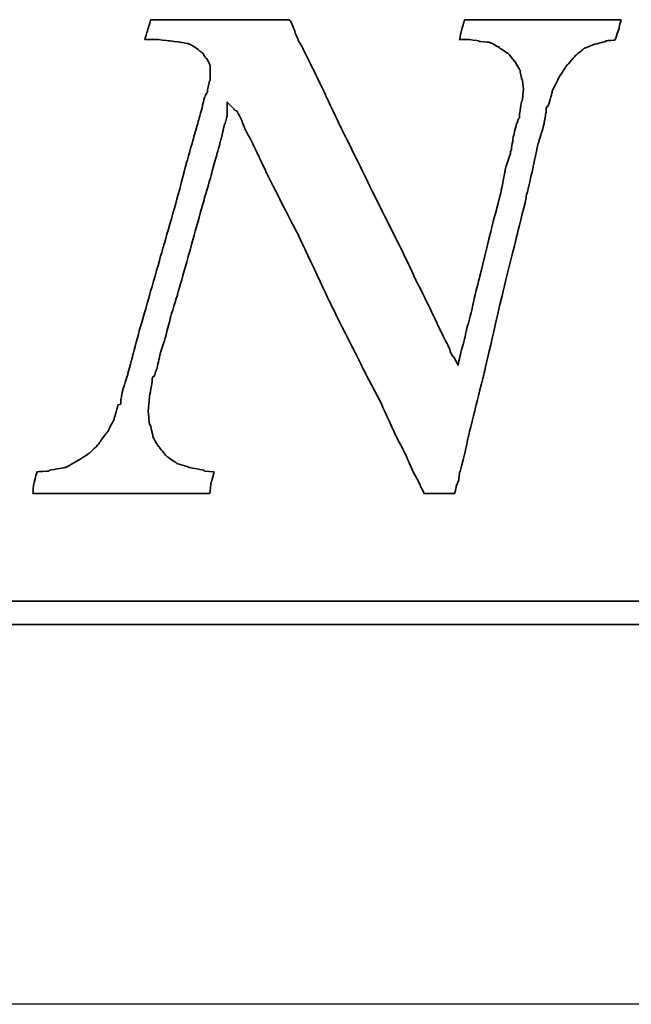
# Model space of a CAD drawing. Header units: millimetres. Extents: x -212 to 3135, y -1694 to 860.
# Tile 43 of 256: x 83.51 to 88.82, y -1671.7 to -1663.16. Entities that reach past the tile are written whole.
import ezdxf

# ---------------------------------------------------------------- set-up
doc = ezdxf.new("R2010")
doc.units = ezdxf.units.MM
doc.layers.add('2', color=7, linetype='CONTINUOUS', true_color=0xffffff)
doc.layers.add('DIM', color=4, linetype='CONTINUOUS')
doc.layers.add('layer 1', color=7, linetype='CONTINUOUS')

# ---------------------------------------------------------------- blocks, each defined once
blk = doc.blocks.new('TBI MOTION logo(完整正式版)')
at = {"layer": 'layer 1', "color": 22, "lineweight": 35}
for points, knots in [([(58.92625, -7.91875), (58.92625, -7.91875), (58.58625, -7.89375), (58.58625, -7.89375), (58.58625, -7.89375), (58.58625, -7.89375), (58.56625, -7.87125), (58.56625, -7.87125), (58.56625, -7.87125), (58.56625, -7.87125), (58.08375, -7.77375), (58.08375, -7.77375), (58.08375, -7.77375), (58.08375, -7.77375), (58.06125, -7.77375), (58.06125, -7.77375), (58.06125, -7.77375), (58.06125, -7.77375), (57.62625, -7.63125), (57.62625, -7.63125), (57.62625, -7.63125), (57.62625, -7.63125), (57.60625, -7.63125), (57.60625, -7.63125), (57.60625, -7.63125), (57.60625, -7.63125), (57.58125, -7.60625), (57.58125, -7.60625), (57.58125, -7.60625), (57.58125, -7.60625), (57.26625, -7.38875), (57.26625, -7.38875), (57.26625, -7.38875), (57.26625, -7.38875), (57.24625, -7.36875), (57.24625, -7.36875), (57.24625, -7.36875), (57.24625, -7.36875), (57.22125, -7.34375), (57.22125, -7.34375), (57.22125, -7.34375), (57.22125, -7.34375), (56.98125, -7.05375), (56.98125, -7.05375), (56.98125, -7.05375), (56.98125, -7.05375), (56.98125, -7.02875), (56.98125, -7.02875), (56.98125, -7.02875), (56.98125, -7.02875), (56.95625, -7.02875), (56.95625, -7.02875), (56.95625, -7.02875), (56.95625, -7.02875), (56.76625, -6.69625), (56.76625, -6.69625), (56.76625, -6.69625), (56.76625, -6.69625), (56.76625, -6.67125), (56.76625, -6.67125), (56.76625, -6.67125), (56.76625, -6.67125), (56.76625, -6.64875), (56.76625, -6.64875), (56.76625, -6.64875), (56.76625, -6.64875), (56.67125, -6.26375), (56.67125, -6.26375), (56.67125, -6.26375), (56.67125, -6.26375), (56.64625, -6.26375), (56.64625, -6.26375), (56.64625, -6.26375), (56.64625, -6.26375), (56.64625, -6.23875), (56.64625, -6.23875), (56.64625, -6.23875), (56.64625, -6.23875), (56.59625, -5.80875), (56.59625, -5.80875), (56.59625, -5.80875), (56.59625, -5.80875), (56.59625, -5.78375), (56.59625, -5.78375), (56.59625, -5.78375), (56.59625, -5.78375), (56.64625, -5.30375), (56.64625, -5.30375), (56.64625, -5.30375), (56.64625, -5.30375), (56.64625, -5.27875), (56.64625, -5.27875), (56.64625, -5.27875), (56.64625, -5.27875), (56.74125, -4.72875), (56.74125, -4.72875), (56.74125, -4.72875), (56.74125, -4.72875), (56.74125, -4.67875), (56.74125, -4.67875), (56.74125, -4.67875), (56.74125, -4.67875), (56.74125, -4.63375), (56.74125, -4.63375), (56.74125, -4.63375), (56.74125, -4.63375), (56.79125, -4.55875), (56.79125, -4.55875), (56.79125, -4.55875), (56.79125, -4.55875), (56.81125, -4.55875), (56.81125, -4.55875), (56.81125, -4.55875), (56.81125, -4.55875), (56.91125, -4.27375), (56.91125, -4.27375), (56.91125, -4.27375), (56.91125, -4.27375), (57.00625, -3.83874), (57.00625, -3.83874), (57.00625, -3.83874), (57.00625, -3.83874), (57.00625, -3.81374), (57.00625, -3.81374), (57.00625, -3.81374), (57.00625, -3.81374), (57.19875, -3.21374), (57.19875, -3.21374), (57.19875, -3.21374), (57.19875, -3.21374), (57.38625, -2.49625), (57.38625, -2.49625), (57.38625, -2.49625), (57.38625, -2.49625), (57.38625, -2.47374), (57.38625, -2.47374), (57.38625, -2.47374), (57.38625, -2.47374), (57.62625, -1.70375), (57.62625, -1.70375), (57.62625, -1.70375), (57.62625, -1.70375), (58.10625, 0.00125), (58.10625, 0.00125), (58.10625, 0.00125), (58.10625, 0.00125), (58.58625, 1.72625), (58.58625, 1.72625), (58.58625, 1.72625), (58.58625, 1.72625), (58.82625, 2.54125), (58.82625, 2.54125), (58.82625, 2.54125), (58.82625, 2.54125), (58.82625, 2.56374), (58.82625, 2.56374), (58.82625, 2.56374), (58.82625, 2.56374), (59.02125, 3.26125), (59.02125, 3.26125), (59.02125, 3.26125), (59.02125, 3.26125), (59.18625, 3.86125), (59.18625, 3.86125), (59.18625, 3.86125), (59.18625, 3.86125), (59.28625, 4.31875), (59.28625, 4.31875), (59.28625, 4.31875), (59.28625, 4.31875), (59.30625, 4.31875), (59.30625, 4.31875), (59.30625, 4.31875), (59.30625, 4.31875), (59.30625, 4.34125), (59.30625, 4.34125), (59.30625, 4.34125), (59.30625, 4.34125), (59.38125, 4.60625), (59.38125, 4.60625), (59.38125, 4.60625), (59.38125, 4.60625), (59.38125, 4.65125), (59.38125, 4.65125), (59.38125, 4.65125), (59.38125, 4.65125), (59.38125, 5.08625), (59.38125, 5.08625), (59.38125, 5.08625), (59.38125, 5.08625), (59.66625, 4.79624), (59.66625, 4.79624), (59.66625, 4.79624), (59.66625, 4.79624), (59.74125, 4.75124), (59.74125, 4.75124), (59.74125, 4.75124), (59.74125, 4.75124), (59.74125, 4.72624), (59.74125, 4.72624), (59.74125, 4.72624), (59.74125, 4.72624), (59.76125, 4.70124), (59.76125, 4.70124), (59.76125, 4.70124), (59.76125, 4.70124), (59.81125, 4.60625), (59.81125, 4.60625), (59.81125, 4.60625), (59.81125, 4.60625), (59.90625, 4.41125), (59.90625, 4.41125), (59.90625, 4.41125), (59.90625, 4.41125), (59.90625, 4.39125), (59.90625, 4.39125), (59.90625, 4.39125), (59.90625, 4.39125), (60.00375, 4.15124), (60.00375, 4.15124), (60.00375, 4.15124), (60.00375, 4.15124), (60.14625, 3.88374), (60.14625, 3.88374), (60.14625, 3.88374), (60.14625, 3.88374), (60.34125, 3.50124), (60.34125, 3.50124), (60.34125, 3.50124), (60.34125, 3.50124), (60.53125, 3.09125), (60.53125, 3.09125), (60.53125, 3.09125), (60.53125, 3.09125), (60.74625, 2.63625), (60.74625, 2.63625), (60.74625, 2.63625), (60.74625, 2.63625), (61.25125, 1.63124), (61.25125, 1.63124), (61.25125, 1.63124), (61.25125, 1.63124), (61.85125, 0.47625), (61.85125, 0.47625), (61.85125, 0.47625), (61.85125, 0.47625), (63.02625, -2.01874), (63.02625, -2.01874), (63.02625, -2.01874), (63.02625, -2.01874), (64.27625, -4.51374), (64.27625, -4.51374), (64.27625, -4.51374), (64.27625, -4.51374), (64.85125, -5.61375), (64.85125, -5.61375), (64.85125, -5.61375), (64.85125, -5.61375), (64.85125, -5.64125), (64.85125, -5.64125), (64.85125, -5.64125), (64.85125, -5.64125), (65.32875, -6.67125), (65.32875, -6.67125), (65.32875, -6.67125), (65.32875, -6.67125), (65.57125, -7.12875), (65.57125, -7.12875), (65.57125, -7.12875), (65.57125, -7.12875), (65.76125, -7.53625), (65.76125, -7.53625), (65.76125, -7.53625), (65.76125, -7.53625), (65.76125, -7.55625), (65.76125, -7.55625), (65.76125, -7.55625), (65.76125, -7.55625), (65.90375, -7.87125), (65.90375, -7.87125), (65.90375, -7.87125), (65.90375, -7.87125), (66.07125, -8.18125), (66.07125, -8.18125), (66.07125, -8.18125), (66.07125, -8.18125), (66.19125, -8.42375), (66.19125, -8.42375), (66.19125, -8.42375), (66.19125, -8.42375), (66.19125, -8.44375), (66.19125, -8.44375), (66.19125, -8.44375), (66.19125, -8.44375), (66.29125, -8.63875), (66.29125, -8.63875), (66.29125, -8.63875), (66.29125, -8.63875), (66.31125, -8.68625), (66.31125, -8.68625), (66.31125, -8.68625), (66.31125, -8.68625), (66.38375, -8.68625), (66.38375, -8.68625), (66.38375, -8.68625), (66.38375, -8.68625), (66.84125, -8.68625), (66.84125, -8.68625), (66.84125, -8.68625), (66.84125, -8.68625), (67.29625, -8.68625), (67.29625, -8.68625), (67.29625, -8.68625), (67.29625, -8.68625), (67.36625, -8.68625), (67.36625, -8.68625), (67.36625, -8.68625), (67.36625, -8.68625), (67.39125, -8.68625), (67.39125, -8.68625), (67.39125, -8.68625), (67.39125, -8.68625), (67.44125, -8.46875), (67.44125, -8.46875), (67.44125, -8.46875), (67.44125, -8.46875), (67.44125, -8.44375), (67.44125, -8.44375), (67.44125, -8.44375), (67.44125, -8.44375), (67.53625, -8.20375), (67.53625, -8.20375), (67.53625, -8.20375), (67.53625, -8.20375), (67.56125, -7.94375), (67.56125, -7.94375), (67.56125, -7.94375), (67.56125, -7.94375), (67.56125, -7.91875), (67.56125, -7.91875), (67.56125, -7.91875), (67.56125, -7.91875), (67.58625, -7.91875), (67.58625, -7.91875), (67.58625, -7.91875), (67.58625, -7.91875), (67.68125, -7.53625), (67.68125, -7.53625), (67.68125, -7.53625), (67.68125, -7.53625), (67.87375, -6.67125), (67.87375, -6.67125), (67.87375, -6.67125), (67.87375, -6.67125), (68.13625, -5.61375), (68.13625, -5.61375), (68.13625, -5.61375), (68.13625, -5.61375), (68.42375, -4.46374), (68.42375, -4.46374), (68.42375, -4.46374), (68.42375, -4.46374), (68.99875, -1.96874), (68.99875, -1.96874), (68.99875, -1.96874), (68.99875, -1.96874), (69.62625, 0.57625), (69.62625, 0.57625), (69.62625, 0.57625), (69.62625, 0.57625), (69.91125, 1.72625), (69.91125, 1.72625), (69.91125, 1.72625), (69.91125, 1.72625), (69.91125, 1.77625), (69.91125, 1.77625), (69.91125, 1.77625), (69.91125, 1.77625), (70.15125, 2.78124), (70.15125, 2.78124), (70.15125, 2.78124), (70.15125, 2.78124), (70.32125, 3.62125), (70.32125, 3.62125), (70.32125, 3.62125), (70.32125, 3.62125), (70.34125, 3.64625), (70.34125, 3.64625), (70.34125, 3.64625), (70.34125, 3.64625), (70.44125, 3.98125), (70.44125, 3.98125), (70.44125, 3.98125), (70.44125, 3.98125), (70.53625, 4.31875), (70.53625, 4.31875), (70.53625, 4.31875), (70.53625, 4.31875), (70.58125, 4.55875), (70.58125, 4.55875), (70.58125, 4.55875), (70.58125, 4.55875), (70.60625, 4.72624), (70.60625, 4.72624), (70.60625, 4.72624), (70.60625, 4.72624), (70.60625, 4.79624), (70.60625, 4.79624), (70.60625, 4.79624), (70.60625, 4.79624), (70.60625, 4.87125), (70.60625, 4.87125), (70.60625, 4.87125), (70.60625, 4.87125), (70.65625, 4.94125), (70.65625, 4.94125), (70.65625, 4.94125), (70.65625, 4.94125), (70.68125, 4.94125), (70.68125, 4.94125), (70.68125, 4.94125), (70.68125, 4.94125), (70.82125, 5.42125), (70.82125, 5.42125), (70.82125, 5.42125), (70.82125, 5.42125), (70.82125, 5.44625), (70.82125, 5.44625), (70.82125, 5.44625), (70.82125, 5.44625), (70.82125, 5.47125), (70.82125, 5.47125), (70.82125, 5.47125), (70.82125, 5.47125), (71.06125, 5.94625), (71.06125, 5.94625), (71.06125, 5.94625), (71.06125, 5.94625), (71.30125, 6.33124), (71.30125, 6.33124), (71.30125, 6.33124), (71.30125, 6.33124), (71.32625, 6.35625), (71.32625, 6.35625), (71.32625, 6.35625), (71.32625, 6.35625), (71.32625, 6.38124), (71.32625, 6.38124), (71.32625, 6.38124), (71.32625, 6.38124), (71.35125, 6.38124), (71.35125, 6.38124), (71.35125, 6.38124), (71.35125, 6.38124), (71.66125, 6.74125), (71.66125, 6.74125), (71.66125, 6.74125), (71.66125, 6.74125), (71.68625, 6.76625), (71.68625, 6.76625), (71.68625, 6.76625), (71.68625, 6.76625), (71.92625, 6.95624), (71.92625, 6.95624), (71.92625, 6.95624), (71.92625, 6.95624), (71.95125, 6.98125), (71.95125, 6.98125), (71.95125, 6.98125), (71.95125, 6.98125), (71.97625, 6.98125), (71.97625, 6.98125), (71.97625, 6.98125), (71.97625, 6.98125), (72.31125, 7.12624), (72.31125, 7.12624), (72.31125, 7.12624), (72.31125, 7.12624), (72.33375, 7.12624), (72.33375, 7.12624), (72.33375, 7.12624), (72.33375, 7.12624), (72.71625, 7.21875), (72.71625, 7.21875), (72.71625, 7.21875), (72.71625, 7.21875), (72.71625, 7.24624), (72.71625, 7.24624), (72.71625, 7.24624), (72.71625, 7.24624), (72.74125, 7.24624), (72.74125, 7.24624), (72.74125, 7.24624), (72.74125, 7.24624), (73.03124, 7.26624), (73.03124, 7.26624), (73.03124, 7.26624), (73.03124, 7.26624), (73.05375, 7.29125), (73.05375, 7.29125), (73.05375, 7.29125), (73.05375, 7.29125), (73.05375, 7.31625), (73.05375, 7.31625), (73.05375, 7.31625), (73.05375, 7.31625), (73.17625, 7.67625), (73.17625, 7.67625), (73.17625, 7.67625), (73.17625, 7.67625), (73.24625, 7.98625), (73.24625, 7.98625), (73.24625, 7.98625), (73.24625, 7.98625), (73.19625, 7.98625), (73.19625, 7.98625), (73.19625, 7.98625), (73.19625, 7.98625), (72.93625, 7.98625), (72.93625, 7.98625), (72.93625, 7.98625), (72.93625, 7.98625), (72.55125, 7.98625), (72.55125, 7.98625), (72.55125, 7.98625), (72.55125, 7.98625), (72.09625, 7.98625), (72.09625, 7.98625), (72.09625, 7.98625), (72.09625, 7.98625), (71.64125, 7.98625), (71.64125, 7.98625), (71.64125, 7.98625), (71.64125, 7.98625), (70.53625, 7.98625), (70.53625, 7.98625), (70.53625, 7.98625), (70.53625, 7.98625), (69.47875, 7.98625), (69.47875, 7.98625), (69.47875, 7.98625), (69.47875, 7.98625), (68.95125, 7.98625), (68.95125, 7.98625), (68.95125, 7.98625), (68.95125, 7.98625), (68.52125, 7.98625), (68.52125, 7.98625), (68.52125, 7.98625), (68.52125, 7.98625), (68.13625, 7.98625), (68.13625, 7.98625), (68.13625, 7.98625), (68.13625, 7.98625), (67.87375, 7.98625), (67.87375, 7.98625), (67.87375, 7.98625), (67.87375, 7.98625), (67.75125, 7.98625), (67.75125, 7.98625), (67.75125, 7.98625), (67.75125, 7.98625), (67.72625, 7.94125), (67.72625, 7.94125), (67.72625, 7.94125), (67.72625, 7.94125), (67.63125, 7.60625), (67.63125, 7.60625), (67.63125, 7.60625), (67.63125, 7.60625), (67.56125, 7.29125), (67.56125, 7.29125), (67.56125, 7.29125), (67.56125, 7.29125), (67.72625, 7.29125), (67.72625, 7.29125), (67.72625, 7.29125), (67.72625, 7.29125), (67.82625, 7.29125), (67.82625, 7.29125), (67.82625, 7.29125), (67.82625, 7.29125), (67.84625, 7.29125), (67.84625, 7.29125), (67.84625, 7.29125), (67.84625, 7.29125), (68.23125, 7.24624), (68.23125, 7.24624), (68.23125, 7.24624), (68.23125, 7.24624), (68.25875, 7.21875), (68.25875, 7.21875), (68.25875, 7.21875), (68.25875, 7.21875), (68.59125, 7.19624), (68.59125, 7.19624), (68.59125, 7.19624), (68.59125, 7.19624), (68.64125, 7.17125), (68.64125, 7.17125), (68.64125, 7.17125), (68.64125, 7.17125), (68.66625, 7.17125), (68.66625, 7.17125), (68.66625, 7.17125), (68.66625, 7.17125), (68.92625, 7.02624), (68.92625, 7.02624), (68.92625, 7.02624), (68.92625, 7.02624), (68.95125, 7.02624), (68.95125, 7.02624), (68.95125, 7.02624), (68.95125, 7.02624), (68.95125, 7.00624), (68.95125, 7.00624), (68.95125, 7.00624), (68.95125, 7.00624), (69.23875, 6.81125), (69.23875, 6.81125), (69.23875, 6.81125), (69.23875, 6.81125), (69.26625, 6.81125), (69.26625, 6.81125), (69.26625, 6.81125), (69.26625, 6.81125), (69.28625, 6.78625), (69.28625, 6.78625), (69.28625, 6.78625), (69.28625, 6.78625), (69.47875, 6.54875), (69.47875, 6.54875), (69.47875, 6.54875), (69.47875, 6.54875), (69.47875, 6.52375), (69.47875, 6.52375), (69.47875, 6.52375), (69.47875, 6.52375), (69.50625, 6.52375), (69.50625, 6.52375), (69.50625, 6.52375), (69.50625, 6.52375), (69.67125, 6.23625), (69.67125, 6.23625), (69.67125, 6.23625), (69.67125, 6.23625), (69.69375, 6.21125), (69.69375, 6.21125), (69.69375, 6.21125), (69.69375, 6.21125), (69.69375, 6.18625), (69.69375, 6.18625), (69.69375, 6.18625), (69.69375, 6.18625), (69.74625, 5.89875), (69.74625, 5.89875), (69.74625, 5.89875), (69.74625, 5.89875), (69.76625, 5.89875), (69.76625, 5.89875), (69.76625, 5.89875), (69.76625, 5.89875), (69.81375, 5.56625), (69.81375, 5.56625), (69.81375, 5.56625), (69.81375, 5.56625), (69.81375, 5.54125), (69.81375, 5.54125), (69.81375, 5.54125), (69.81375, 5.54125), (69.81375, 5.51625), (69.81375, 5.51625), (69.81375, 5.51625), (69.81375, 5.51625), (69.76625, 5.13125), (69.76625, 5.13125), (69.76625, 5.13125), (69.76625, 5.13125), (69.74625, 5.10874), (69.74625, 5.10874), (69.74625, 5.10874), (69.74625, 5.10874), (69.67125, 4.65125), (69.67125, 4.65125), (69.67125, 4.65125), (69.67125, 4.65125), (69.67125, 4.55875), (69.67125, 4.55875), (69.67125, 4.55875), (69.67125, 4.55875), (69.67125, 4.53125), (69.67125, 4.53125), (69.67125, 4.53125), (69.67125, 4.53125), (69.64625, 4.50874), (69.64625, 4.50874), (69.64625, 4.50874), (69.64625, 4.50874), (69.55125, 4.27125), (69.55125, 4.27125), (69.55125, 4.27125), (69.55125, 4.27125), (69.55125, 4.24625), (69.55125, 4.24625), (69.55125, 4.24625), (69.55125, 4.24625), (69.45375, 3.86125), (69.45375, 3.86125), (69.45375, 3.86125), (69.45375, 3.86125), (69.38625, 3.40624), (69.38625, 3.40624), (69.38625, 3.40624), (69.38625, 3.40624), (69.35875, 3.33125), (69.35875, 3.33125), (69.35875, 3.33125), (69.35875, 3.33125), (69.35875, 3.30875), (69.35875, 3.30875), (69.35875, 3.30875), (69.35875, 3.30875), (69.16625, 2.71125), (69.16625, 2.71125), (69.16625, 2.71125), (69.16625, 2.71125), (69.16625, 2.66375), (69.16625, 2.66375), (69.16625, 2.66375), (69.16625, 2.66375), (69.02625, 1.96374), (69.02625, 1.96374), (69.02625, 1.96374), (69.02625, 1.96374), (68.64125, 0.45624), (68.64125, 0.45624), (68.64125, 0.45624), (68.64125, 0.45624), (68.25875, -1.10625), (68.25875, -1.10625), (68.25875, -1.10625), (68.25875, -1.10625), (68.08625, -1.80125), (68.08625, -1.80125), (68.08625, -1.80125), (68.08625, -1.80125), (67.94625, -2.42625), (67.94625, -2.42625), (67.94625, -2.42625), (67.94625, -2.42625), (67.80125, -2.95375), (67.80125, -2.95375), (67.80125, -2.95375), (67.80125, -2.95375), (67.70625, -3.38375), (67.70625, -3.38375), (67.70625, -3.38375), (67.70625, -3.38375), (67.70625, -3.40875), (67.70625, -3.40875), (67.70625, -3.40875), (67.70625, -3.40875), (67.63125, -3.62375), (67.63125, -3.62375), (67.63125, -3.62375), (67.63125, -3.62375), (67.60625, -3.72125), (67.60625, -3.72125), (67.60625, -3.72125), (67.60625, -3.72125), (67.51125, -4.17375), (67.51125, -4.17375), (67.51125, -4.17375), (67.51125, -4.17375), (67.34625, -3.86374), (67.34625, -3.86374), (67.34625, -3.86374), (67.34625, -3.86374), (67.32125, -3.86374), (67.32125, -3.86374), (67.32125, -3.86374), (67.32125, -3.86374), (67.27125, -3.76874), (67.27125, -3.76874), (67.27125, -3.76874), (67.27125, -3.76874), (67.22625, -3.67374), (67.22625, -3.67374), (67.22625, -3.67374), (67.22625, -3.67374), (67.22625, -3.64875), (67.22625, -3.64875), (67.22625, -3.64875), (67.22625, -3.64875), (67.15125, -3.45375), (67.15125, -3.45375), (67.15125, -3.45375), (67.15125, -3.45375), (67.05625, -3.28875), (67.05625, -3.28875), (67.05625, -3.28875), (67.05625, -3.28875), (66.91125, -3.00125), (66.91125, -3.00125), (66.91125, -3.00125), (66.91125, -3.00125), (66.77125, -2.71375), (66.77125, -2.71375), (66.77125, -2.71375), (66.77125, -2.71375), (66.77125, -2.68875), (66.77125, -2.68875), (66.77125, -2.68875), (66.77125, -2.68875), (66.41125, -1.94374), (66.41125, -1.94374), (66.41125, -1.94374), (66.41125, -1.94374), (65.95125, -1.03375), (65.95125, -1.03375), (65.95125, -1.03375), (65.95125, -1.03375), (65.95125, -1.00875), (65.95125, -1.00875), (65.95125, -1.00875), (65.95125, -1.00875), (65.49625, -0.04874), (65.49625, -0.04874), (65.49625, -0.04874), (65.49625, -0.04874), (64.39375, 2.13624), (64.39375, 2.13624), (64.39375, 2.13624), (64.39375, 2.13624), (64.39375, 2.15624), (64.39375, 2.15624), (64.39375, 2.15624), (64.39375, 2.15624), (63.33625, 4.29125), (63.33625, 4.29125), (63.33625, 4.29125), (63.33625, 4.29125), (62.85625, 5.30125), (62.85625, 5.30125), (62.85625, 5.30125), (62.85625, 5.30125), (62.42625, 6.21125), (62.42625, 6.21125), (62.42625, 6.21125), (62.42625, 6.21125), (62.04125, 6.98125), (62.04125, 6.98125), (62.04125, 6.98125), (62.04125, 6.98125), (61.87375, 7.26624), (61.87375, 7.26624), (61.87375, 7.26624), (61.87375, 7.26624), (61.87375, 7.29125), (61.87375, 7.29125), (61.87375, 7.29125), (61.87375, 7.29125), (61.75625, 7.55625), (61.75625, 7.55625), (61.75625, 7.55625), (61.75625, 7.55625), (61.75625, 7.58124), (61.75625, 7.58124), (61.75625, 7.58124), (61.75625, 7.58124), (61.68375, 7.79375), (61.68375, 7.79375), (61.68375, 7.79375), (61.68375, 7.79375), (61.61125, 7.94125), (61.61125, 7.94125), (61.61125, 7.94125), (61.61125, 7.94125), (61.58625, 7.94125), (61.58625, 7.94125), (61.58625, 7.94125), (61.58625, 7.94125), (61.56375, 7.98625), (61.56375, 7.98625), (61.56375, 7.98625), (61.56375, 7.98625), (61.41875, 7.98625), (61.41875, 7.98625), (61.41875, 7.98625), (61.41875, 7.98625), (61.18125, 7.98625), (61.18125, 7.98625), (61.18125, 7.98625), (61.18125, 7.98625), (60.84125, 7.98625), (60.84125, 7.98625), (60.84125, 7.98625), (60.84125, 7.98625), (60.02625, 7.98625), (60.02625, 7.98625), (60.02625, 7.98625), (60.02625, 7.98625), (59.11625, 7.98625), (59.11625, 7.98625), (59.11625, 7.98625), (59.11625, 7.98625), (58.15625, 7.98625), (58.15625, 7.98625), (58.15625, 7.98625), (58.15625, 7.98625), (57.34125, 7.98625), (57.34125, 7.98625), (57.34125, 7.98625), (57.34125, 7.98625), (57.00625, 7.98625), (57.00625, 7.98625), (57.00625, 7.98625), (57.00625, 7.98625), (56.76625, 7.98625), (56.76625, 7.98625), (56.76625, 7.98625), (56.76625, 7.98625), (56.69125, 7.98625), (56.69125, 7.98625), (56.69125, 7.98625), (56.69125, 7.98625), (56.67125, 7.94125), (56.67125, 7.94125), (56.67125, 7.94125), (56.67125, 7.94125), (56.67125, 7.91625), (56.67125, 7.91625), (56.67125, 7.91625), (56.67125, 7.91625), (56.57125, 7.60625), (56.57125, 7.60625), (56.57125, 7.60625), (56.57125, 7.60625), (56.57125, 7.58124), (56.57125, 7.58124), (56.57125, 7.58124), (56.57125, 7.58124), (56.47625, 7.29125), (56.47625, 7.29125), (56.47625, 7.29125), (56.47625, 7.29125), (56.57125, 7.29125), (56.57125, 7.29125), (56.57125, 7.29125), (56.57125, 7.29125), (56.76625, 7.29125), (56.76625, 7.29125), (56.76625, 7.29125), (56.76625, 7.29125), (56.86125, 7.29125), (56.86125, 7.29125), (56.86125, 7.29125), (56.86125, 7.29125), (56.88625, 7.29125), (56.88625, 7.29125), (56.88625, 7.29125), (56.88625, 7.29125), (57.31625, 7.24624), (57.31625, 7.24624), (57.31625, 7.24624), (57.31625, 7.24624), (57.70125, 7.19624), (57.70125, 7.19624), (57.70125, 7.19624), (57.70125, 7.19624), (57.72625, 7.19624), (57.72625, 7.19624), (57.72625, 7.19624), (57.72625, 7.19624), (58.01125, 7.14624), (58.01125, 7.14624), (58.01125, 7.14624), (58.01125, 7.14624), (58.03625, 7.12624), (58.03625, 7.12624), (58.03625, 7.12624), (58.03625, 7.12624), (58.06125, 7.12624), (58.06125, 7.12624), (58.06125, 7.12624), (58.06125, 7.12624), (58.30125, 6.98125), (58.30125, 6.98125), (58.30125, 6.98125), (58.30125, 6.98125), (58.30125, 6.95624), (58.30125, 6.95624), (58.30125, 6.95624), (58.30125, 6.95624), (58.32375, 6.95624), (58.32375, 6.95624), (58.32375, 6.95624), (58.32375, 6.95624), (58.51625, 6.81125), (58.51625, 6.81125), (58.51625, 6.81125), (58.51625, 6.81125), (58.54125, 6.78625), (58.54125, 6.78625), (58.54125, 6.78625), (58.54125, 6.78625), (58.54125, 6.76625), (58.54125, 6.76625), (58.54125, 6.76625), (58.54125, 6.76625), (58.63625, 6.62124), (58.63625, 6.62124), (58.63625, 6.62124), (58.63625, 6.62124), (58.65875, 6.62124), (58.65875, 6.62124), (58.65875, 6.62124), (58.65875, 6.62124), (58.75625, 6.42625), (58.75625, 6.42625), (58.75625, 6.42625), (58.75625, 6.42625), (58.77875, 6.38124), (58.77875, 6.38124), (58.77875, 6.38124), (58.77875, 6.38124), (58.77875, 6.33124), (58.77875, 6.33124), (58.77875, 6.33124), (58.77875, 6.33124), (58.77875, 6.09125), (58.77875, 6.09125), (58.77875, 6.09125), (58.77875, 6.09125), (58.77875, 5.85125), (58.77875, 5.85125), (58.77875, 5.85125), (58.77875, 5.85125), (58.75625, 5.82625), (58.75625, 5.82625), (58.75625, 5.82625), (58.75625, 5.82625), (58.68625, 5.51625), (58.68625, 5.51625), (58.68625, 5.51625), (58.68625, 5.51625), (58.68625, 5.47125), (58.68625, 5.47125), (58.68625, 5.47125), (58.68625, 5.47125), (58.68625, 5.44625), (58.68625, 5.44625), (58.68625, 5.44625), (58.68625, 5.44625), (58.65875, 5.39625), (58.65875, 5.39625), (58.65875, 5.39625), (58.65875, 5.39625), (58.61125, 5.32624), (58.61125, 5.32624), (58.61125, 5.32624), (58.61125, 5.32624), (58.56625, 5.20375), (58.56625, 5.20375), (58.56625, 5.20375), (58.56625, 5.20375), (58.51625, 4.99125), (58.51625, 4.99125), (58.51625, 4.99125), (58.51625, 4.99125), (58.51625, 4.96625), (58.51625, 4.96625), (58.51625, 4.96625), (58.51625, 4.96625), (58.37125, 4.43625), (58.37125, 4.43625), (58.37125, 4.43625), (58.37125, 4.43625), (58.18125, 3.76625), (58.18125, 3.76625), (58.18125, 3.76625), (58.18125, 3.76625), (57.94125, 2.92624), (57.94125, 2.92624), (57.94125, 2.92624), (57.94125, 2.92624), (57.70125, 1.98874), (57.70125, 1.98874), (57.70125, 1.98874), (57.70125, 1.98874), (57.12625, -0.02374), (57.12625, -0.02374), (57.12625, -0.02374), (57.12625, -0.02374), (56.55125, -2.03875), (56.55125, -2.03875), (56.55125, -2.03875), (56.55125, -2.03875), (56.28625, -2.95375), (56.28625, -2.95375), (56.28625, -2.95375), (56.28625, -2.95375), (56.07125, -3.76874), (56.07125, -3.76874), (56.07125, -3.76874), (56.07125, -3.76874), (55.87625, -4.48874), (55.87625, -4.48874), (55.87625, -4.48874), (55.87625, -4.48874), (55.87625, -4.51374), (55.87625, -4.51374), (55.87625, -4.51374), (55.87625, -4.51374), (55.71125, -5.01625), (55.71125, -5.01625), (55.71125, -5.01625), (55.71125, -5.01625), (55.66125, -5.25375), (55.66125, -5.25375), (55.66125, -5.25375), (55.66125, -5.25375), (55.66125, -5.27875), (55.66125, -5.27875), (55.66125, -5.27875), (55.66125, -5.27875), (55.63625, -5.37375), (55.63625, -5.37375), (55.63625, -5.37375), (55.63625, -5.37375), (55.63625, -5.42375), (55.63625, -5.42375), (55.63625, -5.42375), (55.63625, -5.42375), (55.63625, -5.54125), (55.63625, -5.54125), (55.63625, -5.54125), (55.63625, -5.54125), (55.54125, -5.56875), (55.54125, -5.56875), (55.54125, -5.56875), (55.54125, -5.56875), (55.39625, -6.04875), (55.39625, -6.04875), (55.39625, -6.04875), (55.39625, -6.04875), (55.39625, -6.06875), (55.39625, -6.06875), (55.39625, -6.06875), (55.39625, -6.06875), (55.18125, -6.50375), (55.18125, -6.50375), (55.18125, -6.50375), (55.18125, -6.50375), (55.15625, -6.52875), (55.15625, -6.52875), (55.15625, -6.52875), (55.15625, -6.52875), (54.86875, -6.91125), (54.86875, -6.91125), (54.86875, -6.91125), (54.86875, -6.91125), (54.86875, -6.93375), (54.86875, -6.93375), (54.86875, -6.93375), (54.86875, -6.93375), (54.53125, -7.26875), (54.53125, -7.26875), (54.53125, -7.26875), (54.53125, -7.26875), (54.51125, -7.26875), (54.51125, -7.26875), (54.51125, -7.26875), (54.51125, -7.26875), (54.48625, -7.29625), (54.48625, -7.29625), (54.48625, -7.29625), (54.48625, -7.29625), (54.10375, -7.53625), (54.10375, -7.53625), (54.10375, -7.53625), (54.10375, -7.53625), (53.69625, -7.77375), (53.69625, -7.77375), (53.69625, -7.77375), (53.69625, -7.77375), (53.67125, -7.77375), (53.67125, -7.77375), (53.67125, -7.77375), (53.67125, -7.77375), (53.64625, -7.77375), (53.64625, -7.77375), (53.64625, -7.77375), (53.64625, -7.77375), (53.11625, -7.87125), (53.11625, -7.87125), (53.11625, -7.87125), (53.11625, -7.87125), (53.09625, -7.89375), (53.09625, -7.89375), (53.09625, -7.89375), (53.09625, -7.89375), (52.68625, -7.91875), (52.68625, -7.91875), (52.68625, -7.91875), (52.68625, -7.91875), (52.66125, -7.99125), (52.66125, -7.99125), (52.66125, -7.99125), (52.66125, -7.99125), (52.56625, -8.34875), (52.56625, -8.34875), (52.56625, -8.34875), (52.56625, -8.34875), (52.54125, -8.68625), (52.54125, -8.68625), (52.54125, -8.68625), (52.54125, -8.68625), (52.58875, -8.68625), (52.58875, -8.68625), (52.58875, -8.68625), (52.58875, -8.68625), (52.87625, -8.68625), (52.87625, -8.68625), (52.87625, -8.68625), (52.87625, -8.68625), (53.33625, -8.68625), (53.33625, -8.68625), (53.33625, -8.68625), (53.33625, -8.68625), (53.79125, -8.68625), (53.79125, -8.68625), (53.79125, -8.68625), (53.79125, -8.68625), (54.36625, -8.68625), (54.36625, -8.68625), (54.36625, -8.68625), (54.36625, -8.68625), (55.59125, -8.68625), (55.59125, -8.68625), (55.59125, -8.68625), (55.59125, -8.68625), (56.76625, -8.68625), (56.76625, -8.68625), (56.76625, -8.68625), (56.76625, -8.68625), (57.34125, -8.68625), (57.34125, -8.68625), (57.34125, -8.68625), (57.34125, -8.68625), (57.82125, -8.68625), (57.82125, -8.68625), (57.82125, -8.68625), (57.82125, -8.68625), (58.25125, -8.68625), (58.25125, -8.68625), (58.25125, -8.68625), (58.25125, -8.68625), (58.58625, -8.68625), (58.58625, -8.68625), (58.58625, -8.68625), (58.58625, -8.68625), (58.75625, -8.68625), (58.75625, -8.68625), (58.75625, -8.68625), (58.75625, -8.68625), (58.77875, -8.63875), (58.77875, -8.63875), (58.77875, -8.63875), (58.77875, -8.63875), (58.80625, -8.30375), (58.80625, -8.30375), (58.80625, -8.30375), (58.80625, -8.30375), (58.82625, -8.27875), (58.82625, -8.27875), (58.82625, -8.27875), (58.82625, -8.27875), (58.92625, -7.91875), (58.92625, -7.91875)], [0, 0, 0, 0, 0.003125, 0.003125, 0.003125, 0.00312501, 0.00625, 0.00625, 0.00625, 0.00625001, 0.009375, 0.009375, 0.009375, 0.00937501, 0.0125, 0.0125, 0.0125, 0.01250001, 0.015625, 0.015625, 0.015625, 0.01562501, 0.01875, 0.01875, 0.01875, 0.01875001, 0.021875, 0.021875, 0.021875, 0.02187501, 0.025, 0.025, 0.025, 0.02500001, 0.028125, 0.028125, 0.028125, 0.02812501, 0.03125, 0.03125, 0.03125, 0.03125001, 0.034375, 0.034375, 0.034375, 0.03437501, 0.0375, 0.0375, 0.0375, 0.03750001, 0.040625, 0.040625, 0.040625, 0.04062501, 0.04375, 0.04375, 0.04375, 0.04375001, 0.046875, 0.046875, 0.046875, 0.04687501, 0.05, 0.05, 0.05, 0.05000001, 0.053125, 0.053125, 0.053125, 0.05312501, 0.05625, 0.05625, 0.05625, 0.05625001, 0.059375, 0.059375, 0.059375, 0.05937501, 0.0625, 0.0625, 0.0625, 0.06250001, 0.065625, 0.065625, 0.065625, 0.06562501, 0.06875, 0.06875, 0.06875, 0.06875001, 0.071875, 0.071875, 0.071875, 0.07187501, 0.075, 0.075, 0.075, 0.07500001, 0.078125, 0.078125, 0.078125, 0.07812501, 0.08125, 0.08125, 0.08125, 0.08125001, 0.084375, 0.084375, 0.084375, 0.08437501, 0.0875, 0.0875, 0.0875, 0.08750001, 0.090625, 0.090625, 0.090625, 0.09062501, 0.09375, 0.09375, 0.09375, 0.09375001, 0.096875, 0.096875, 0.096875, 0.09687501, 0.1, 0.1, 0.1, 0.10000001, 0.103125, 0.103125, 0.103125, 0.10312501, 0.10625, 0.10625, 0.10625, 0.10625001, 0.109375, 0.109375, 0.109375, 0.10937501, 0.1125, 0.1125, 0.1125, 0.11250001, 0.115625, 0.115625, 0.115625, 0.11562501, 0.11875, 0.11875, 0.11875, 0.11875001, 0.121875, 0.121875, 0.121875, 0.12187501, 0.125, 0.125, 0.125, 0.12500001, 0.128125, 0.128125, 0.128125, 0.12812501, 0.13125, 0.13125, 0.13125, 0.13125001, 0.134375, 0.134375, 0.134375, 0.13437501, 0.1375, 0.1375, 0.1375, 0.13750001, 0.140625, 0.140625, 0.140625, 0.14062501, 0.14375, 0.14375, 0.14375, 0.14375001, 0.146875, 0.146875, 0.146875, 0.14687501, 0.15, 0.15, 0.15, 0.15000001, 0.153125, 0.153125, 0.153125, 0.15312501, 0.15625, 0.15625, 0.15625, 0.15625001, 0.159375, 0.159375, 0.159375, 0.15937501, 0.1625, 0.1625, 0.1625, 0.16250001, 0.165625, 0.165625, 0.165625, 0.16562501, 0.16875, 0.16875, 0.16875, 0.16875001, 0.171875, 0.171875, 0.171875, 0.17187501, 0.175, 0.175, 0.175, 0.17500001, 0.178125, 0.178125, 0.178125, 0.17812501, 0.18125, 0.18125, 0.18125, 0.18125001, 0.184375, 0.184375, 0.184375, 0.18437501, 0.1875, 0.1875, 0.1875, 0.18750001, 0.190625, 0.190625, 0.190625, 0.19062501, 0.19375, 0.19375, 0.19375, 0.19375001, 0.196875, 0.196875, 0.196875, 0.19687501, 0.2, 0.2, 0.2, 0.20000001, 0.203125, 0.203125, 0.203125, 0.20312501, 0.20625, 0.20625, 0.20625, 0.20625001, 0.209375, 0.209375, 0.209375, 0.20937501, 0.2125, 0.2125, 0.2125, 0.21250001, 0.215625, 0.215625, 0.215625, 0.21562501, 0.21875, 0.21875, 0.21875, 0.21875001, 0.221875, 0.221875, 0.221875, 0.22187501, 0.225, 0.225, 0.225, 0.22500001, 0.228125, 0.228125, 0.228125, 0.22812501, 0.23125, 0.23125, 0.23125, 0.23125001, 0.234375, 0.234375, 0.234375, 0.23437501, 0.2375, 0.2375, 0.2375, 0.23750001, 0.240625, 0.240625, 0.240625, 0.24062501, 0.24375, 0.24375, 0.24375, 0.24375001, 0.246875, 0.246875, 0.246875, 0.24687501, 0.25, 0.25, 0.25, 0.25000001, 0.253125, 0.253125, 0.253125, 0.25312501, 0.25625, 0.25625, 0.25625, 0.25625001, 0.259375, 0.259375, 0.259375, 0.25937501, 0.2625, 0.2625, 0.2625, 0.26250001, 0.265625, 0.265625, 0.265625, 0.26562501, 0.26875, 0.26875, 0.26875, 0.26875001, 0.271875, 0.271875, 0.271875, 0.27187501, 0.275, 0.275, 0.275, 0.27500001, 0.278125, 0.278125, 0.278125, 0.27812501, 0.28125, 0.28125, 0.28125, 0.28125001, 0.284375, 0.284375, 0.284375, 0.28437501, 0.2875, 0.2875, 0.2875, 0.28750001, 0.290625, 0.290625, 0.290625, 0.29062501, 0.29375, 0.29375, 0.29375, 0.29375001, 0.296875, 0.296875, 0.296875, 0.29687501, 0.3, 0.3, 0.3, 0.30000001, 0.303125, 0.303125, 0.303125, 0.30312501, 0.30625, 0.30625, 0.30625, 0.30625001, 0.309375, 0.309375, 0.309375, 0.30937501, 0.3125, 0.3125, 0.3125, 0.31250001, 0.315625, 0.315625, 0.315625, 0.31562501, 0.31875, 0.31875, 0.31875, 0.31875001, 0.321875, 0.321875, 0.321875, 0.32187501, 0.325, 0.325, 0.325, 0.32500001, 0.328125, 0.328125, 0.328125, 0.32812501, 0.33125, 0.33125, 0.33125, 0.33125001, 0.334375, 0.334375, 0.334375, 0.33437501, 0.3375, 0.3375, 0.3375, 0.33750001, 0.340625, 0.340625, 0.340625, 0.34062501, 0.34375, 0.34375, 0.34375, 0.34375001, 0.346875, 0.346875, 0.346875, 0.34687501, 0.35, 0.35, 0.35, 0.35000001, 0.353125, 0.353125, 0.353125, 0.35312501, 0.35625, 0.35625, 0.35625, 0.35625001, 0.359375, 0.359375, 0.359375, 0.35937501, 0.3625, 0.3625, 0.3625, 0.36250001, 0.365625, 0.365625, 0.365625, 0.36562501, 0.36875, 0.36875, 0.36875, 0.36875001, 0.371875, 0.371875, 0.371875, 0.37187501, 0.375, 0.375, 0.375, 0.37500001, 0.378125, 0.378125, 0.378125, 0.37812501, 0.38125, 0.38125, 0.38125, 0.38125001, 0.384375, 0.384375, 0.384375, 0.38437501, 0.3875, 0.3875, 0.3875, 0.38750001, 0.390625, 0.390625, 0.390625, 0.39062501, 0.39375, 0.39375, 0.39375, 0.39375001, 0.396875, 0.396875, 0.396875, 0.39687501, 0.4, 0.4, 0.4, 0.40000001, 0.403125, 0.403125, 0.403125, 0.40312501, 0.40625, 0.40625, 0.40625, 0.40625001, 0.409375, 0.409375, 0.409375, 0.40937501, 0.4125, 0.4125, 0.4125, 0.41250001, 0.415625, 0.415625, 0.415625, 0.41562501, 0.41875, 0.41875, 0.41875, 0.41875001, 0.421875, 0.421875, 0.421875, 0.42187501, 0.425, 0.425, 0.425, 0.42500001, 0.428125, 0.428125, 0.428125, 0.42812501, 0.43125, 0.43125, 0.43125, 0.43125001, 0.434375, 0.434375, 0.434375, 0.43437501, 0.4375, 0.4375, 0.4375, 0.43750001, 0.440625, 0.440625, 0.440625, 0.44062501, 0.44375, 0.44375, 0.44375, 0.44375001, 0.446875, 0.446875, 0.446875, 0.44687501, 0.45, 0.45, 0.45, 0.45000001, 0.453125, 0.453125, 0.453125, 0.45312501, 0.45625, 0.45625, 0.45625, 0.45625001, 0.459375, 0.459375, 0.459375, 0.45937501, 0.4625, 0.4625, 0.4625, 0.46250001, 0.465625, 0.465625, 0.465625, 0.46562501, 0.46875, 0.46875, 0.46875, 0.46875001, 0.471875, 0.471875, 0.471875, 0.47187501, 0.475, 0.475, 0.475, 0.47500001, 0.478125, 0.478125, 0.478125, 0.47812501, 0.48125, 0.48125, 0.48125, 0.48125001, 0.484375, 0.484375, 0.484375, 0.48437501, 0.4875, 0.4875, 0.4875, 0.48750001, 0.490625, 0.490625, 0.490625, 0.49062501, 0.49375, 0.49375, 0.49375, 0.49375001, 0.496875, 0.496875, 0.496875, 0.49687501, 0.5, 0.5, 0.5, 0.50000001, 0.503125, 0.503125, 0.503125, 0.50312501, 0.50625, 0.50625, 0.50625, 0.50625001, 0.509375, 0.509375, 0.509375, 0.50937501, 0.5125, 0.5125, 0.5125, 0.51250001, 0.515625, 0.515625, 0.515625, 0.51562501, 0.51875, 0.51875, 0.51875, 0.51875001, 0.521875, 0.521875, 0.521875, 0.52187501, 0.525, 0.525, 0.525, 0.52500001, 0.528125, 0.528125, 0.528125, 0.52812501, 0.53125, 0.53125, 0.53125, 0.53125001, 0.534375, 0.534375, 0.534375, 0.53437501, 0.5375, 0.5375, 0.5375, 0.53750001, 0.540625, 0.540625, 0.540625, 0.54062501, 0.54375, 0.54375, 0.54375, 0.54375001, 0.546875, 0.546875, 0.546875, 0.54687501, 0.55, 0.55, 0.55, 0.55000001, 0.553125, 0.553125, 0.553125, 0.55312501, 0.55625, 0.55625, 0.55625, 0.55625001, 0.559375, 0.559375, 0.559375, 0.55937501, 0.5625, 0.5625, 0.5625, 0.56250001, 0.565625, 0.565625, 0.565625, 0.56562501, 0.56875, 0.56875, 0.56875, 0.56875001, 0.571875, 0.571875, 0.571875, 0.57187501, 0.575, 0.575, 0.575, 0.57500001, 0.578125, 0.578125, 0.578125, 0.57812501, 0.58125, 0.58125, 0.58125, 0.58125001, 0.584375, 0.584375, 0.584375, 0.58437501, 0.5875, 0.5875, 0.5875, 0.58750001, 0.590625, 0.590625, 0.590625, 0.59062501, 0.59375, 0.59375, 0.59375, 0.59375001, 0.596875, 0.596875, 0.596875, 0.59687501, 0.6, 0.6, 0.6, 0.60000001, 0.603125, 0.603125, 0.603125, 0.60312501, 0.60625, 0.60625, 0.60625, 0.60625001, 0.609375, 0.609375, 0.609375, 0.60937501, 0.6125, 0.6125, 0.6125, 0.61250001, 0.615625, 0.615625, 0.615625, 0.61562501, 0.61875, 0.61875, 0.61875, 0.61875001, 0.621875, 0.621875, 0.621875, 0.62187501, 0.625, 0.625, 0.625, 0.62500001, 0.628125, 0.628125, 0.628125, 0.62812501, 0.63125, 0.63125, 0.63125, 0.63125001, 0.634375, 0.634375, 0.634375, 0.63437501, 0.6375, 0.6375, 0.6375, 0.63750001, 0.640625, 0.640625, 0.640625, 0.64062501, 0.64375, 0.64375, 0.64375, 0.64375001, 0.646875, 0.646875, 0.646875, 0.64687501, 0.65, 0.65, 0.65, 0.65000001, 0.653125, 0.653125, 0.653125, 0.65312501, 0.65625, 0.65625, 0.65625, 0.65625001, 0.659375, 0.659375, 0.659375, 0.65937501, 0.6625, 0.6625, 0.6625, 0.66250001, 0.665625, 0.665625, 0.665625, 0.66562501, 0.66875, 0.66875, 0.66875, 0.66875001, 0.671875, 0.671875, 0.671875, 0.67187501, 0.675, 0.675, 0.675, 0.67500001, 0.678125, 0.678125, 0.678125, 0.67812501, 0.68125, 0.68125, 0.68125, 0.68125001, 0.684375, 0.684375, 0.684375, 0.68437501, 0.6875, 0.6875, 0.6875, 0.68750001, 0.690625, 0.690625, 0.690625, 0.69062501, 0.69375, 0.69375, 0.69375, 0.69375001, 0.696875, 0.696875, 0.696875, 0.69687501, 0.7, 0.7, 0.7, 0.70000001, 0.703125, 0.703125, 0.703125, 0.70312501, 0.70625, 0.70625, 0.70625, 0.70625001, 0.709375, 0.709375, 0.709375, 0.70937501, 0.7125, 0.7125, 0.7125, 0.71250001, 0.715625, 0.715625, 0.715625, 0.71562501, 0.71875, 0.71875, 0.71875, 0.71875001, 0.721875, 0.721875, 0.721875, 0.72187501, 0.725, 0.725, 0.725, 0.72500001, 0.728125, 0.728125, 0.728125, 0.72812501, 0.73125, 0.73125, 0.73125, 0.73125001, 0.734375, 0.734375, 0.734375, 0.73437501, 0.7375, 0.7375, 0.7375, 0.73750001, 0.740625, 0.740625, 0.740625, 0.74062501, 0.74375, 0.74375, 0.74375, 0.74375001, 0.746875, 0.746875, 0.746875, 0.74687501, 0.75, 0.75, 0.75, 0.75000001, 0.753125, 0.753125, 0.753125, 0.75312501, 0.75625, 0.75625, 0.75625, 0.75625001, 0.759375, 0.759375, 0.759375, 0.75937501, 0.7625, 0.7625, 0.7625, 0.76250001, 0.765625, 0.765625, 0.765625, 0.76562501, 0.76875, 0.76875, 0.76875, 0.76875001, 0.771875, 0.771875, 0.771875, 0.77187501, 0.775, 0.775, 0.775, 0.77500001, 0.778125, 0.778125, 0.778125, 0.77812501, 0.78125, 0.78125, 0.78125, 0.78125001, 0.784375, 0.784375, 0.784375, 0.78437501, 0.7875, 0.7875, 0.7875, 0.78750001, 0.790625, 0.790625, 0.790625, 0.79062501, 0.79375, 0.79375, 0.79375, 0.79375001, 0.796875, 0.796875, 0.796875, 0.79687501, 0.8, 0.8, 0.8, 0.80000001, 0.803125, 0.803125, 0.803125, 0.80312501, 0.80625, 0.80625, 0.80625, 0.80625001, 0.809375, 0.809375, 0.809375, 0.80937501, 0.8125, 0.8125, 0.8125, 0.81250001, 0.815625, 0.815625, 0.815625, 0.81562501, 0.81875, 0.81875, 0.81875, 0.81875001, 0.821875, 0.821875, 0.821875, 0.82187501, 0.825, 0.825, 0.825, 0.82500001, 0.828125, 0.828125, 0.828125, 0.82812501, 0.83125, 0.83125, 0.83125, 0.83125001, 0.834375, 0.834375, 0.834375, 0.83437501, 0.8375, 0.8375, 0.8375, 0.83750001, 0.840625, 0.840625, 0.840625, 0.84062501, 0.84375, 0.84375, 0.84375, 0.84375001, 0.846875, 0.846875, 0.846875, 0.84687501, 0.85, 0.85, 0.85, 0.85000001, 0.853125, 0.853125, 0.853125, 0.85312501, 0.85625, 0.85625, 0.85625, 0.85625001, 0.859375, 0.859375, 0.859375, 0.85937501, 0.8625, 0.8625, 0.8625, 0.86250001, 0.865625, 0.865625, 0.865625, 0.86562501, 0.86875, 0.86875, 0.86875, 0.86875001, 0.871875, 0.871875, 0.871875, 0.87187501, 0.875, 0.875, 0.875, 0.87500001, 0.878125, 0.878125, 0.878125, 0.87812501, 0.88125, 0.88125, 0.88125, 0.88125001, 0.884375, 0.884375, 0.884375, 0.88437501, 0.8875, 0.8875, 0.8875, 0.88750001, 0.890625, 0.890625, 0.890625, 0.89062501, 0.89375, 0.89375, 0.89375, 0.89375001, 0.896875, 0.896875, 0.896875, 0.89687501, 0.9, 0.9, 0.9, 0.90000001, 0.903125, 0.903125, 0.903125, 0.90312501, 0.90625, 0.90625, 0.90625, 0.90625001, 0.909375, 0.909375, 0.909375, 0.90937501, 0.9125, 0.9125, 0.9125, 0.91250001, 0.915625, 0.915625, 0.915625, 0.91562501, 0.91875, 0.91875, 0.91875, 0.91875001, 0.921875, 0.921875, 0.921875, 0.92187501, 0.925, 0.925, 0.925, 0.92500001, 0.928125, 0.928125, 0.928125, 0.92812501, 0.93125, 0.93125, 0.93125, 0.93125001, 0.934375, 0.934375, 0.934375, 0.93437501, 0.9375, 0.9375, 0.9375, 0.93750001, 0.940625, 0.940625, 0.940625, 0.94062501, 0.94375, 0.94375, 0.94375, 0.94375001, 0.946875, 0.946875, 0.946875, 0.94687501, 0.95, 0.95, 0.95, 0.95000001, 0.953125, 0.953125, 0.953125, 0.95312501, 0.95625, 0.95625, 0.95625, 0.95625001, 0.959375, 0.959375, 0.959375, 0.95937501, 0.9625, 0.9625, 0.9625, 0.96250001, 0.965625, 0.965625, 0.965625, 0.96562501, 0.96875, 0.96875, 0.96875, 0.96875001, 0.971875, 0.971875, 0.971875, 0.97187501, 0.975, 0.975, 0.975, 0.97500001, 0.978125, 0.978125, 0.978125, 0.97812501, 0.98125, 0.98125, 0.98125, 0.98125001, 0.984375, 0.984375, 0.984375, 0.98437501, 0.9875, 0.9875, 0.9875, 0.98750001, 0.990625, 0.990625, 0.990625, 0.99062501, 0.99375, 0.99375, 0.99375, 0.99375001, 0.996875, 0.996875, 0.996875, 0.99687501, 1, 1, 1, 1]), ([(75.90875, -9.47875), (75.90875, -9.47875), (75.90875, -12.28625), (75.90875, -12.28625), (75.90875, -12.28625), (75.90875, -12.28625), (75.90875, -12.47875), (75.90875, -12.47875), (75.90875, -12.47875), (75.90875, -12.47875), (75.71625, -12.47875), (75.71625, -12.47875), (75.71625, -12.47875), (75.71625, -12.47875), (-88.32875, -12.47875), (-88.32875, -12.47875), (-88.32875, -12.47875), (-88.32875, -12.47875), (-88.32875, -13.29375), (-88.32875, -13.29375), (-88.32875, -13.29375), (-88.32875, -13.29375), (82.89125, -13.29375), (82.89125, -13.29375), (82.89125, -13.29375), (82.89125, -13.29375), (75.90875, -9.47875), (75.90875, -9.47875)], [0, 0, 0, 0, 0.14285714, 0.14285714, 0.14285714, 0.14285715, 0.28571429, 0.28571429, 0.28571429, 0.2857143, 0.42857143, 0.42857143, 0.42857143, 0.42857144, 0.57142857, 0.57142857, 0.57142857, 0.57142858, 0.71428571, 0.71428571, 0.71428571, 0.71428572, 0.85714286, 0.85714286, 0.85714286, 0.85714287, 1, 1, 1, 1])]:
    blk.add_open_spline(points, degree=3, knots=knots, dxfattribs=at)
blk.add_open_spline([(54.86875, -6.91125), (54.86875, -6.91125), (54.86875, -6.93375), (54.86875, -6.93375)], degree=3, dxfattribs=at)

msp = doc.modelspace()

# ---------------------------------------------------------------- linework, layer by layer
at = {"layer": '2', "linetype": 'Continuous'}
msp.add_line((581.1278, -1671.7037), (76.2219, -1671.7037), dxfattribs=at)

# ---------------------------------------------------------------- block references
at = {"layer": 'DIM', "color": 7, "xscale": 0.246592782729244, "yscale": 0.246592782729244, "zscale": 0.246592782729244}
msp.add_blockref('TBI MOTION logo(完整正式版)', (70.666, -1665.1299), dxfattribs=at)

doc.saveas('drawing.dxf')
